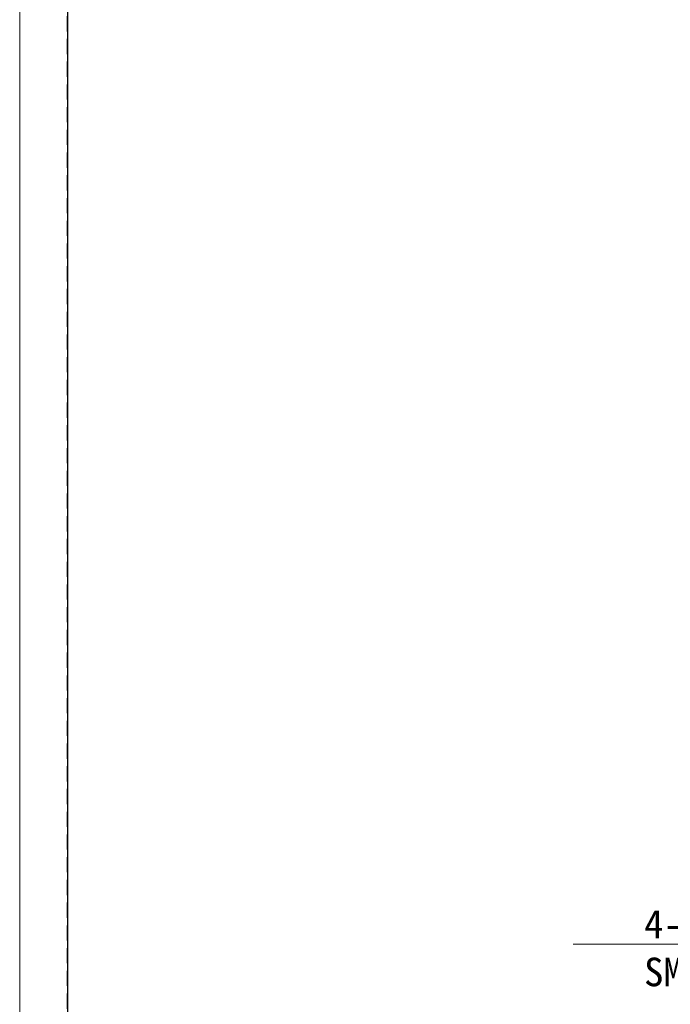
# Model space of a CAD drawing. Header units: millimetres. Extents: x 313 to 928, y 5 to 290.
# Tile 2 of 9: x 525 to 593, y 101 to 204. Entities that reach past the tile are written whole.
import ezdxf
from ezdxf import colors
from ezdxf.entities.mleader import LeaderData, LeaderLine
from ezdxf.math import Vec2, Vec3

# ---------------------------------------------------------------- set-up
doc = ezdxf.new("R2010")
doc.units = ezdxf.units.MM
doc.header["$LTSCALE"] = 0.25
doc.linetypes.add('HIDDEN', pattern=[9.525, 6.35, -3.175])
doc.layers.add('DIMENSION', color=6, linetype='Continuous', lineweight=9)
doc.layers.add('EMPTY LINE', color=252, linetype='Continuous', lineweight=0, plot=False)
doc.layers.add('FORM', color=7, linetype='Continuous')
doc.styles.add('VS Standard', font='msgothic.ttc', dxfattribs={"height": 3})

msp = doc.modelspace()

# ---------------------------------------------------------------- linework, layer by layer
at = {"layer": 'EMPTY LINE'}
msp.add_line((525, 290), (525, 5), dxfattribs=at)
at = {"layer": 'FORM', "linetype": 'HIDDEN'}
msp.add_lwpolyline([(530, 285), (923, 285), (923, 10), (530, 10)], close=True, dxfattribs=at)
at = {"layer": 'FORM'}
msp.add_lwpolyline([(530, 285), (530, 10), (648, 10), (648, 22), (743, 22), (743, 39.5), (923, 39.5), (923, 285), (530, 285)], close=True, dxfattribs=at)

# ---------------------------------------------------------------- leaders
at = {"layer": 'DIMENSION'}
ml = msp.add_multileader_mtext('Standard', dxfattribs=at)
ml.set_content('4-CONNECTOR\\PSMP-03V-BC', color=256, style='VS Standard')
ml.set_leader_properties(color=256, linetype='ByLayer', lineweight=-1)
ml.build(insert=Vec2(0, 0))
ml.multileader.update_dxf_attribs({"text_left_attachment_type": 6, "text_right_attachment_type": 6, "dogleg_length": 0})
ctx = ml.context
ctx.base_point, ctx.char_height, ctx.landing_gap_size, ctx.plane_origin = Vec3(588.8932, 107.2418), 3, 1.5, Vec3(837.6576, 128.7014)
ctx.left_attachment, ctx.right_attachment = 6, 6
notes = []
notes.append((ctx, [(0, (1, 1, 0), (613.1214, 107.2418), (-1, 0), 0, [(0, [(620.8886, 134.7508)], 0, [])])]))
ctx.mtext.insert, ctx.mtext.flow_direction = Vec3(590.3932, 110.8418), 5
for ctx, leaders in notes:
    for number, flags, end, landing, length, lines in leaders:
        leader = LeaderData()
        leader.index, (leader.has_last_leader_line, leader.has_dogleg_vector, leader.attachment_direction) = number, flags
        leader.last_leader_point, leader.dogleg_vector, leader.dogleg_length = Vec3(end), Vec3(landing), length
        for number, points, colour, breaks in lines:
            line = LeaderLine()
            line.index, line.vertices, line.color, line.breaks = number, Vec3.list(points), colors.encode_raw_color(colour), breaks
            leader.lines.append(line)
        ctx.leaders.append(leader)

doc.saveas('drawing.dxf')
